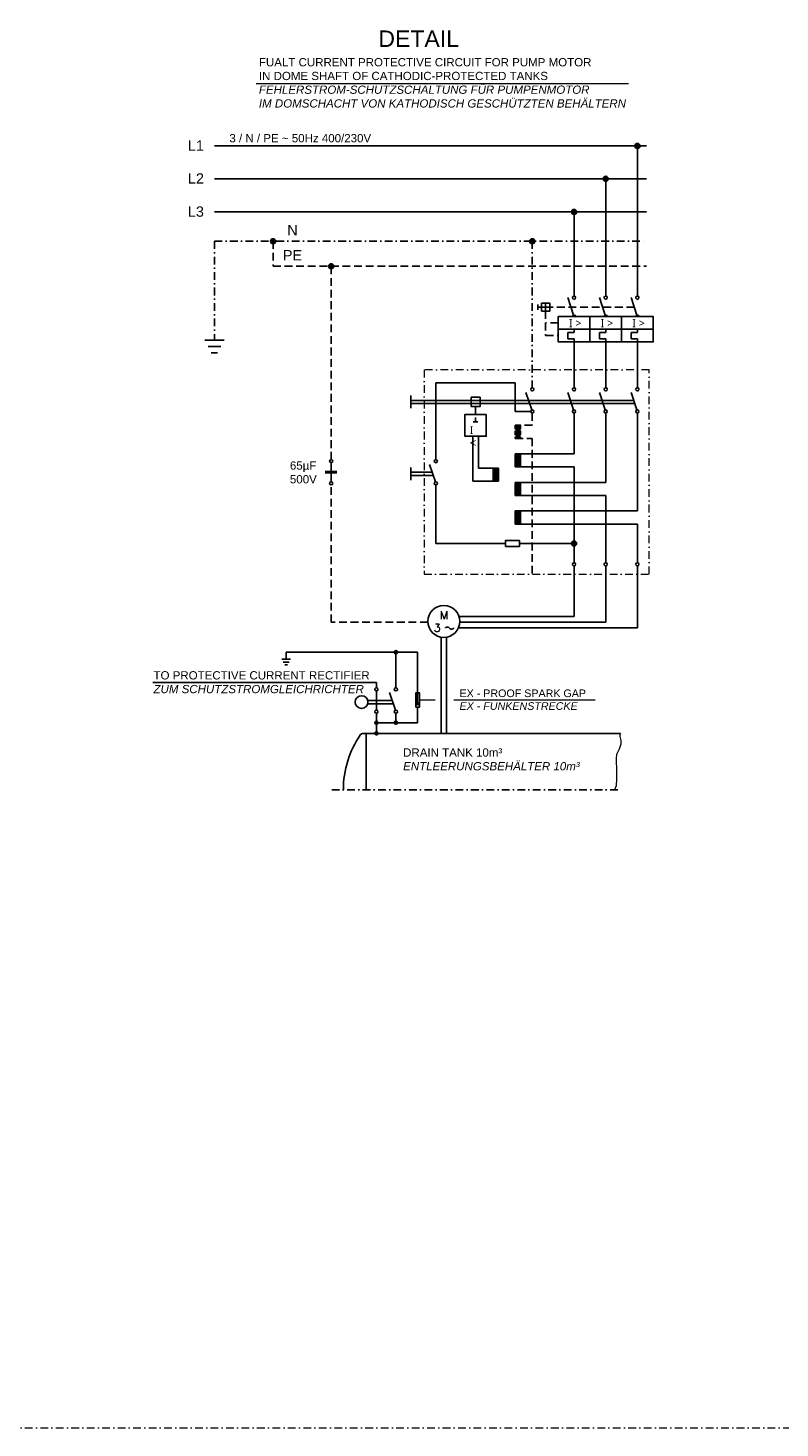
# Model space of a CAD drawing. Header units: millimetres. Extents: x 3957 to 44397, y -13363 to 1692.
# Tile 5 of 18: x 19803 to 23453, y -13363 to -6564. Entities that reach past the tile are written whole.
import ezdxf
from ezdxf.enums import TextEntityAlignment as Align

# ---------------------------------------------------------------- set-up
doc = ezdxf.new("R2010")
doc.units = ezdxf.units.MM
doc.header["$LTSCALE"] = 0.5
doc.header["$MEASUREMENT"] = 0
doc.linetypes.add('DASHDOT', pattern=[1, 0.5, -0.25, 0, -0.25])
doc.linetypes.add('HIDDEN', pattern=[0.375, 0.25, -0.125])
doc.layers.get('0').update_dxf_attribs({"linetype": 'CONTINUOUS'})
for name, color, linetype in [('17', 7, 'CONTINUOUS'), ('2', 7, 'CONTINUOUS'), ('41', 7, 'CONTINUOUS'), ('7', 7, 'CONTINUOUS')]:
    doc.layers.add(name, color=color, linetype=linetype)
doc.styles.add('LBB3.5M1000', font='isocp.shx', dxfattribs={"height": 3.5})
doc.styles.add('ROMANS', font='ROMANS', dxfattribs={"height": 0.2})

msp = doc.modelspace()

# ---------------------------------------------------------------- hatches: boundary and pattern name
at = {"linetype": 'Continuous', "ltscale": 150}
h = msp.add_hatch(color=256, dxfattribs=at)
edge = h.paths.add_edge_path()
edge.add_arc((22761.2, -7136.9), 12.3, 0, 360)
h = msp.add_hatch(color=256, dxfattribs=at)
edge = h.paths.add_edge_path()
edge.add_arc((22607.5, -7296.5), 12.3, 0, 360)
h = msp.add_hatch(color=256, dxfattribs=at)
edge = h.paths.add_edge_path()
edge.add_arc((22453.8, -7457.6), 12.3, 0, 360)
h = msp.add_hatch(color=256, dxfattribs=at)
edge = h.paths.add_edge_path()
edge.add_arc((20992.7, -7599.8), 12.3, 0, 360)
h = msp.add_hatch(color=256, dxfattribs=at)
edge = h.paths.add_edge_path()
edge.add_arc((22251, -7599.8), 12.3, 0, 360)
h = msp.add_hatch(color=256, dxfattribs=at)
edge = h.paths.add_edge_path()
edge.add_arc((21274.6, -7721.2), 12.3, 0, 360)
at = {"ltscale": 150}
h = msp.add_hatch(color=256, dxfattribs=at)
h.dxf.hatch_style = 1
h.paths.add_polyline_path([(22193.8, -8493), (22168.5, -8493), (22168.5, -8557.2), (22193.8, -8557.2)])
h = msp.add_hatch(color=256, dxfattribs=at)
h.dxf.hatch_style = 1
h.paths.add_polyline_path([(22193.8, -8631.8), (22168.5, -8631.8), (22168.5, -8696), (22193.8, -8696)])
h = msp.add_hatch(color=256, dxfattribs=at)
h.dxf.hatch_style = 1
h.paths.add_polyline_path([(22061.5, -8701.1), (22086.7, -8701.1), (22086.7, -8765.3), (22061.5, -8765.3)])
h = msp.add_hatch(color=256, dxfattribs=at)
h.dxf.hatch_style = 1
h.paths.add_polyline_path([(22193.8, -8770.5), (22168.5, -8770.5), (22168.5, -8834.7), (22193.8, -8834.7)])
h = msp.add_hatch(color=256, dxfattribs=at)
h.dxf.hatch_style = 1
h.paths.add_polyline_path([(22193.8, -8909.3), (22168.5, -8909.3), (22168.5, -8973.5), (22193.8, -8973.5)])
at = {"linetype": 'Continuous', "ltscale": 150}
h = msp.add_hatch(color=256, dxfattribs=at)
edge = h.paths.add_edge_path()
edge.add_arc((22453.8, -9067.7), 12.3, 0, 360)
at = {"linetype": 'Continuous'}
h = msp.add_hatch(color=256, dxfattribs=at)
h.dxf.hatch_style = 1
edge = h.paths.add_edge_path()
edge.add_arc((21589.1, -9595.6), 7.74, 0, 360)
h = msp.add_hatch(color=256, dxfattribs=at)
h.dxf.hatch_style = 1
h.paths.add_polyline_path([(21694.5, -9852.6), (21699.9, -9843.2), (21689.1, -9843.2)])
h = msp.add_hatch(color=256, dxfattribs=at)
h.dxf.hatch_style = 1
edge = h.paths.add_edge_path()
edge.add_arc((21494.2, -9937.6), 7.74, 0, 360)
h = msp.add_hatch(color=256)
h.dxf.hatch_style = 1
edge = h.paths.add_edge_path()
edge.add_arc((21494.2, -9989.4), 7.74, 0, 360)
h = msp.add_hatch(color=256, dxfattribs=at)
h.dxf.hatch_style = 1
edge = h.paths.add_edge_path()
edge.add_arc((21589.1, -9937.6), 7.74, 0, 360)

# ---------------------------------------------------------------- linework, layer by layer
at = {"linetype": 'Continuous', "lineweight": 15, "ltscale": 150}
msp.add_line((20911.1, -6834.5), (22718.5, -6834.5), dxfattribs=at)
at = {"linetype": 'Continuous', "ltscale": 150}
for p, q in [((20708.5, -7136.9), (22805.1, -7136.9)), ((22761.2, -7865.9), (22761.2, -7136.9)), ((20708.5, -7296.5), (22805.1, -7296.5)), ((22607.5, -7865.9), (22607.5, -7296.5)), ((20708.5, -7457.6), (22805.1, -7457.6)), ((22453.8, -7865.9), (22453.8, -7457.6)), ((22451.4, -7958.6), (22423, -7873.6)), ((22605.1, -7958.6), (22576.8, -7873.6)), ((22758.8, -7958.6), (22730.5, -7873.6)), ((22168.5, -8287.5), (21782.8, -8287.5)), ((21782.8, -8287.5), (21782.8, -8660.2)), ((22168.5, -8426.3), (22168.5, -8287.5)), ((21662.2, -8349.4), (21662.2, -8410.9)), ((22248.6, -8419), (22220.3, -8334.1)), ((22451.4, -8419), (22423, -8334.1)), ((22605.1, -8419), (22576.8, -8334.1)), ((22758.8, -8419), (22730.5, -8334.1)), ((21662.2, -8372.5), (22743.3, -8372.5)), ((21662.2, -8387.9), (22748.4, -8387.9)), ((21975.8, -8440.5), (21975.8, -8402.6)), ((22243.3, -8426.3), (22168.5, -8426.3)), ((21964.8, -8477.2), (21986.8, -8477.2)), ((21975.8, -8456), (21975.8, -8477.2)), ((22453.8, -8434), (22453.8, -8631.8)), ((22607.5, -8434), (22607.5, -8770.5)), ((22761.2, -8434), (22761.2, -8909.3)), ((21962.3, -8546.8), (21962.3, -8765.3)), ((21989.3, -8546.8), (21989.3, -8701.1)), ((22453.8, -8631.8), (22168.5, -8631.8)), ((22168.5, -8631.8), (22168.5, -8696)), ((22193.8, -8631.8), (22193.8, -8696)), ((21274.6, -8675.6), (21274.6, -8718.3)), ((21662.2, -8698.6), (21662.2, -8760.1)), ((21780.4, -8768.2), (21752.1, -8683.2)), ((21989.3, -8701.1), (22086.7, -8701.1)), ((22061.5, -8701.1), (22061.5, -8765.3)), ((22086.7, -8701.1), (22086.7, -8765.3)), ((22168.5, -8696), (22453.8, -8696)), ((22453.8, -8696), (22453.8, -9160.6)), ((21246.3, -8718.3), (21303, -8718.3)), ((21246.3, -8725), (21303, -8725)), ((21274.6, -8725), (21274.6, -8767.8)), ((21662.2, -8721.7), (21764.9, -8721.7)), ((21662.2, -8737), (21770, -8737)), ((22086.7, -8765.3), (21962.3, -8765.3)), ((21782.8, -8783.2), (21782.8, -9067.7)), ((22607.5, -8770.5), (22168.5, -8770.5)), ((22168.5, -8770.5), (22168.5, -8834.7)), ((22168.5, -8834.7), (22607.5, -8834.7)), ((22193.8, -8770.5), (22193.8, -8834.7)), ((22607.5, -8834.7), (22607.5, -9160.6)), ((22761.2, -8909.3), (22168.5, -8909.3)), ((22168.5, -8909.3), (22168.5, -8973.5)), ((22168.5, -8973.5), (22761.2, -8973.5)), ((22193.8, -8909.3), (22193.8, -8973.5)), ((22761.2, -8973.5), (22761.2, -9160.6)), ((21782.8, -9067.7), (22120.5, -9067.7)), ((22188.9, -9067.7), (22453.8, -9067.7)), ((22453.8, -9176), (22453.8, -9422.1)), ((22607.5, -9449.9), (22607.5, -9176)), ((22761.2, -9477.6), (22761.2, -9176)), ((22453.8, -9422.1), (21895.3, -9422.1)), ((21898.9, -9449.9), (22607.5, -9449.9)), ((22761.2, -9477.6), (21892.1, -9477.6)), ((21444.5, -9989.4), (21429.6, -9989.4))]:
    msp.add_line(p, q, dxfattribs=at)
at = {"linetype": 'DASHDOT', "ltscale": 150}
for q in [(20708.5, -8079.5), (22805.1, -7599.8)]:
    msp.add_line((20708.5, -7599.8), q, dxfattribs=at)
at = {"color": 7, "linetype": 'DASHDOT', "ltscale": 150}
msp.add_line((22251, -7599.8), (22251, -8311), dxfattribs=at)
at = {"color": 7, "linetype": 'Continuous', "ltscale": 150}
for p, q in [((22278.1, -7907.1), (22278.1, -7932.4)), ((22335.7, -7919.7), (22278.1, -7919.7)), ((22315.8, -7900.6), (22315.8, -7938.9)), ((20662.3, -8079.5), (20754.6, -8079.5)), ((22376.9, -8027.3), (22530.6, -8027.3)), ((22453.8, -8042.7), (22423, -8042.7)), ((22423, -8042.7), (22423, -8073.5)), ((22423, -8073.5), (22453.8, -8073.5)), ((22453.8, -8042.7), (22453.8, -8027.3)), ((22453.8, -8073.5), (22453.8, -8088.8)), ((22453.8, -8088.8), (22453.8, -8311)), ((22530.6, -8027.3), (22684.4, -8027.3)), ((22607.5, -8042.7), (22576.8, -8042.7)), ((22576.8, -8042.7), (22576.8, -8073.5)), ((22576.8, -8073.5), (22607.5, -8073.5)), ((22607.5, -8042.7), (22607.5, -8027.3)), ((22607.5, -8073.5), (22607.5, -8088.8)), ((22607.5, -8088.8), (22607.5, -8311)), ((22684.4, -8027.3), (22838.1, -8027.3)), ((22761.2, -8042.7), (22730.5, -8042.7)), ((22730.5, -8042.7), (22730.5, -8073.5)), ((22730.5, -8073.5), (22761.2, -8073.5)), ((22761.2, -8042.7), (22761.2, -8027.3)), ((22761.2, -8073.5), (22761.2, -8088.8)), ((22761.2, -8088.8), (22761.2, -8311)), ((20677.7, -8110.3), (20739.2, -8110.3)), ((20693.1, -8141), (20723.8, -8141))]:
    msp.add_line(p, q, dxfattribs=at)
at = {"linetype": 'HIDDEN', "ltscale": 150}
for p, q in [((22168.5, -8493), (22168.5, -8557.2)), ((22193.8, -8493), (22193.8, -8557.2))]:
    msp.add_line(p, q, dxfattribs=at)
at = {"linetype": 'Continuous'}
for p, q in [((21809.1, -9522.2), (21809.1, -9989.4)), ((21834, -9522.2), (21834, -9989.4)), ((21694.5, -9595.6), (21056.3, -9595.6)), ((21056.3, -9595.6), (21056.3, -9629.1)), ((21589.1, -9768), (21589.1, -9595.6)), ((21694.5, -9852.6), (21694.5, -9595.6)), ((21494.2, -9742), (20409.4, -9742)), ((21494.2, -9768), (21494.2, -9742)), ((21494.2, -9876.5), (21494.2, -9783.5)), ((21452.2, -9830), (21571.1, -9830)), ((21452.2, -9845.5), (21576.2, -9845.5)), ((21586.7, -9876.9), (21558.2, -9791.3)), ((21494.2, -9989.4), (21494.2, -9892)), ((21589.1, -9892), (21589.1, -9937.6)), ((21694.5, -9937.6), (21694.5, -9861.5)), ((21444.5, -9989.4), (21429.5, -9989.4)), ((21494.2, -9937.6), (21694.5, -9937.6))]:
    msp.add_line(p, q, dxfattribs=at)
at = {"color": 7, "linetype": 'Continuous'}
for p, q in [((21035.4, -9629.1), (21077.1, -9629.1)), ((21042.4, -9643), (21070.1, -9643)), ((21049.3, -9656.9), (21063.2, -9656.9))]:
    msp.add_line(p, q, dxfattribs=at)
at = {"linetype": 'Continuous', "lineweight": 15}
for p, q in [((21704, -9827.4), (21779.6, -9827.4)), ((21869.5, -9827.4), (22556.4, -9827.4))]:
    msp.add_line(p, q, dxfattribs=at)
at = {"color": 7, "linetype": 'Continuous', "ltscale": 150}
for points in [[(22335.7, -7900.6), (22295.9, -7900.6), (22295.9, -7938.9), (22335.7, -7938.9)], [(22376.9, -7965.9), (22530.6, -7965.9), (22530.6, -8088.8), (22376.9, -8088.8)], [(22530.6, -7965.9), (22684.4, -7965.9), (22684.4, -8088.8), (22530.6, -8088.8)], [(22684.4, -7965.9), (22838.1, -7965.9), (22838.1, -8088.8), (22684.4, -8088.8)]]:
    msp.add_lwpolyline(points, close=True, dxfattribs=at)
at = {"linetype": 'DASHDOT', "lineweight": 15, "ltscale": 150}
msp.add_lwpolyline([(22818.6, -9216.6), (22818.6, -9216.6), (22818.6, -8223.8), (21725.7, -8223.8), (21725.7, -9216.6), (22818.6, -9216.6)], dxfattribs=at)
at = {"linetype": 'Continuous', "ltscale": 150}
for points in [[(21954.4, -8402.6), (21997.2, -8402.6), (21997.2, -8357), (21954.4, -8357)], [(22027.9, -8440.5), (21923.8, -8440.5), (21923.8, -8546.8), (22027.9, -8546.8)], [(22120.5, -9082), (22188.9, -9082), (22188.9, -9053.4), (22120.5, -9053.4)]]:
    msp.add_lwpolyline(points, close=True, dxfattribs=at)
at = {"linetype": 'Continuous'}
msp.add_lwpolyline([(21829.4, -9478.9), (21829.5, -9476.8), (21832.6, -9474.3), (21837.1, -9473.1), (21838.7, -9473.1), (21843.6, -9474), (21852.1, -9481.4), (21856.8, -9482.8), (21860.5, -9482.8), (21865.2, -9481.5), (21867.9, -9479.7), (21868, -9476.8)], dxfattribs=at)
for points in [[(21685.1, -9861.5), (21704, -9861.5), (21704, -9793.2), (21685.1, -9793.2)], [(21694.5, -9852.6), (21699.9, -9843.2), (21689.1, -9843.2)]]:
    msp.add_lwpolyline(points, close=True, dxfattribs=at)
at = {"linetype": 'Continuous', "ltscale": 150}
msp.add_lwpolyline([(22678.6, -9989.4), (21444.5, -9989.4), (21444.5, -10263)], dxfattribs=at)
at = {"linetype": 'Continuous', "lineweight": 15, "ltscale": 150}
msp.add_lwpolyline([(22678.6, -9989.4), (22675.8, -9996), (22675.8, -10005.2), (22681.3, -10023.7), (22681.3, -10042.2), (22672.1, -10066.2), (22659.1, -10092), (22657.3, -10112.3), (22657.3, -10134.5), (22659.1, -10153), (22659.1, -10182.5), (22659.1, -10210.2), (22657.3, -10243.5), (22650.8, -10263)], dxfattribs=at)
at = {"color": 7, "linetype": 'Continuous', "ltscale": 150}
for centre, radius in [((22761.2, -7136.9), 12.3), ((22607.5, -7296.5), 12.3), ((22453.8, -7457.6), 12.3), ((20992.7, -7599.8), 12.3), ((22251, -7599.8), 12.3), ((21274.6, -7721.2), 12.3), ((22453.8, -7873.6), 7.69), ((22607.5, -7873.6), 7.69), ((22761.2, -7873.6), 7.69), ((22251, -8318.7), 7.69), ((22453.8, -8318.7), 7.69), ((22607.5, -8318.7), 7.69), ((22761.2, -8318.7), 7.69), ((22251, -8426.3), 7.69), ((22453.8, -8426.3), 7.69), ((22607.5, -8426.3), 7.69), ((22761.2, -8426.3), 7.69), ((21274.6, -8667.9), 7.69), ((21782.8, -8667.9), 7.69), ((21274.6, -8775.5), 7.69), ((21782.8, -8775.5), 7.69), ((22453.8, -9067.7), 12.3), ((22453.8, -9168.3), 7.69), ((22607.5, -9168.3), 7.69), ((22761.2, -9168.3), 7.69)]:
    msp.add_circle(centre, radius, dxfattribs=at)
at = {"linetype": 'Continuous'}
for centre, radius in [((21821.6, -9445.8), 77.4), ((21589.1, -9595.6), 7.74), ((21422.2, -9837.7), 31), ((21494.2, -9937.6), 7.74), ((21589.1, -9937.6), 7.74)]:
    msp.add_circle(centre, radius, dxfattribs=at)
at = {"color": 7, "linetype": 'Continuous'}
for centre in [(21494.2, -9775.8), (21589.1, -9775.8), (21494.2, -9884.2), (21589.1, -9884.2), (21494.2, -9989.4)]:
    msp.add_circle(centre, 7.74, dxfattribs=at)
at = {"color": 7, "linetype": 'Continuous', "ltscale": 150}
for centre in [(22453.8, -7965.9), (22607.5, -7965.9), (22761.2, -7965.9)]:
    msp.add_arc(centre, 7.69, 0, 180, dxfattribs=at)
at = {"linetype": 'Continuous', "ltscale": 150}
for centre, radius, start, end in [((21429.6, -10004.1), 14.7, 90, 145.31771), ((21803.6, -10263), 469.6, 145.31771, 180)]:
    msp.add_arc(centre, radius, start, end, dxfattribs=at)
at = {"layer": '17', "color": 3, "linetype": 'DASHDOT', "lineweight": 5, "ltscale": 150}
msp.add_lwpolyline([(12503.5, -13362.7), (27103.2, -13362.7), (27103.2, 1692.2), (12503.5, 1692.2)], close=True, dxfattribs=at)
at = {"layer": '2', "color": 7, "linetype": 'DASHDOT', "ltscale": 150}
msp.add_line((21277.3, -10263), (22686.8, -10263), dxfattribs=at)
at = {"layer": '41', "color": 7, "linetype": 'HIDDEN', "ltscale": 300}
for p, q in [((20992.7, -7599.8), (20992.7, -7721.2)), ((20992.7, -7721.2), (22805.1, -7721.2)), ((21274.6, -8660.2), (21274.6, -7721.2)), ((22315.8, -7938.9), (22315.8, -8058.1)), ((22745.9, -7919.7), (22335.7, -7919.7)), ((22376.9, -7996.6), (22315.8, -7996.6)), ((22315.8, -8058.1), (22376.9, -8058.1)), ((22251, -8493), (22168.5, -8493)), ((22251, -8434), (22251, -8493)), ((22168.5, -8557.2), (22251, -8557.2)), ((22251, -8557.2), (22251, -9216.6)), ((21274.6, -9449.9), (21274.6, -8783.2)), ((21744.2, -9449.9), (21274.6, -9449.9))]:
    msp.add_line(p, q, dxfattribs=at)

# ---------------------------------------------------------------- texts
at = {"linetype": 'Continuous', "style": 'ROMANS'}
for s, p in [('M', (21822.5, -9414.8)), ('3', (21789, -9476.8))]:
    msp.add_text(s, height=38.7, dxfattribs=at).set_placement(p, align=Align.MIDDLE)
at = {"ltscale": 150, "attachment_point": 1, "style": 'LBB3.5M1000'}
for s, width, insert, char_height in [('{\\fArial|b0|i0|c0|p34;DETAIL}', 4.988, (21503.9, -6576.2), 80), ('{\\fArial|b0|i0|c0|p34;FUALT CURRENT PROTECTIVE CIRCUIT FOR PUMP MOTOR\\PIN DOME SHAFT OF CATHODIC-PROTECTED TANKS\\P\\fArial|b0|i1|c0|p34;FEHLERSTROM-SCHUTZSCHALTUNG FÜR PUMPENMOTOR\\PIM DOMSCHACHT VON KATHODISCH GESCHÜTZTEN BEHÄLTERN}', 2086.602, (20924, -6710.4), 40), ('\\A1;{\\fArial|b0|i0|c0|p34;3 / N / PE ~ 50Hz 400/230V }', 721.979, (20780.8, -7079.3), 40), ('{\\fSegoe UI|b0|i0|c0|p34;\\H1.0853x;I >\\H0.92138x; }', 90.412, (22428.6, -7977.3), 36.855), ('{\\fSegoe UI|b0|i0|c0|p34;\\H1.0853x;I >\\H0.92138x; }', 108.9, (22582.4, -7977.3), 36.855), ('{\\fSegoe UI|b0|i0|c0|p34;\\H1.0853x;I >\\H0.92138x; }', 84.249, (22736.1, -7977.3), 36.855), ('{\\fSegoe UI|b0|i0|c0|p34;I\\fArial|b0|i0|c0|p34; <}', 0.98, (21947.9, -8498.2), 36.855)]:
    msp.add_mtext_dynamic_manual_height_columns(s, width=width, gutter_width=17.5, heights=[0], dxfattribs=dict(at, insert=insert, char_height=char_height))
at = {"color": 7, "linetype": 'Continuous', "char_height": 50, "attachment_point": 2, "style": 'ROMANS'}
for s, insert, width in [('{\\fArial|b0|i0|c0|p34;L1}', (20618.2, -7110), 61.493), ('{\\fArial|b0|i0|c0|p34;L2}', (20618.2, -7269.6), 76.866), ('{\\fArial|b0|i0|c0|p34;L3}', (20618.2, -7430.7), 76.866), ('{\\fArial|b0|i0|c0|p34;N}', (21087.1, -7521.1), 35.871), ('{\\fArial|b0|i0|c0|p34;PE}', (21087.1, -7642.4), 87.115)]:
    msp.add_mtext(s, dxfattribs=dict(at, insert=insert, width=width))
at = {"linetype": 'Continuous', "ltscale": 150, "insert": (21074.5, -8668.9), "char_height": 40, "attachment_point": 1, "style": 'ROMANS'}
msp.add_mtext_dynamic_manual_height_columns('{\\fArial|b0|i0|c0|p34;65µF\\P500V\\H1.0051x; }', width=2.116, gutter_width=17.5, heights=[0], dxfattribs=at)
at = {"insert": (21897.8, -9776.3), "char_height": 37.133, "attachment_point": 1, "style": 'LBB3.5M1000'}
msp.add_mtext_dynamic_manual_height_columns('{\\fArial|b0|i0|c0|p34;EX - PROOF SPARK GAP\\P\\fArial|b0|i1|c0|p34;EX - FUNKENSTRECKE}', width=682.111, gutter_width=17.5, heights=[0], dxfattribs=at)
at = {"layer": '7', "color": 7, "linetype": 'Continuous', "ltscale": 150, "char_height": 40, "attachment_point": 1, "style": 'ROMANS'}
for s, width, insert in [('{\\fArial|b0|i0|c0|p34;TO PROTECTIVE CURRENT RECTIFIER\\P\\fArial|b0|i1|c0|p34;ZUM SCHUTZSTROMGLEICHRICHTER}', 1084.007, (20412.5, -9687.7)), ('{\\fArial|b0|i0|c0|p34;DRAIN TANK 10m³\\P\\fArial|b0|i1|c0|p34;ENTLEERUNGSBEHÄLTER 10m³\\H1.2023x; }', 856.901, (21624, -10062.4))]:
    msp.add_mtext_dynamic_manual_height_columns(s, width=width, gutter_width=17.5, heights=[0], dxfattribs=dict(at, insert=insert))

doc.saveas('drawing.dxf')
